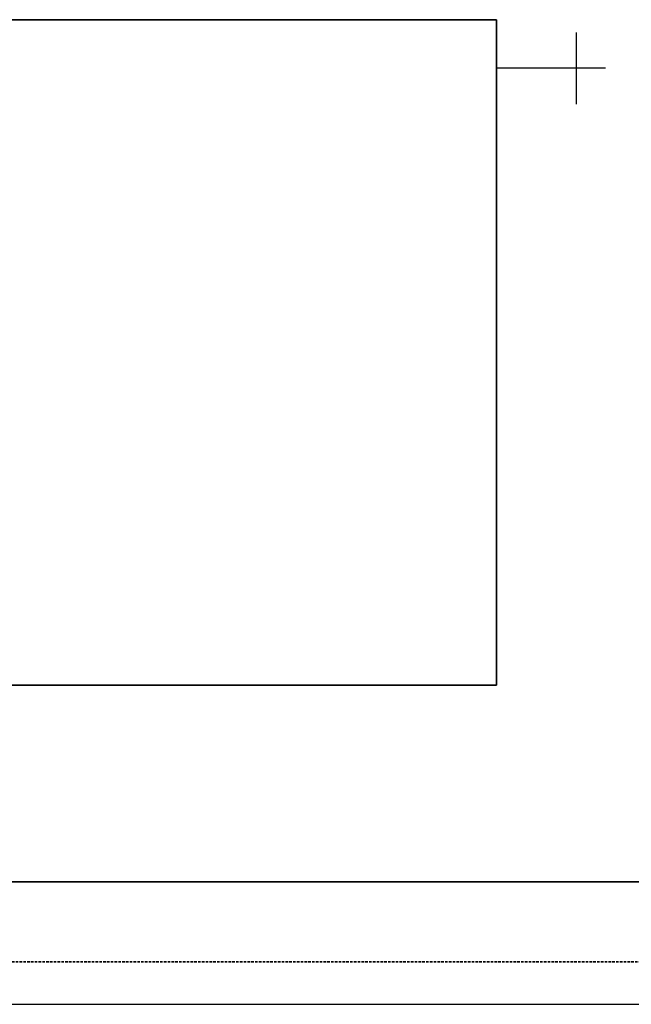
# Model space of a CAD drawing. Header units: millimetres. Extents: x -727 to 69715, y -15705 to 98123.
# Tile 196 of 256: x 45809 to 46269, y -15705 to -14965. Entities that reach past the tile are written whole.
import ezdxf

# ---------------------------------------------------------------- set-up
doc = ezdxf.new("R2010")
doc.units = ezdxf.units.MM
doc.linetypes.add('VERDECKT', pattern=[9.525, 6.35, -3.175])
for name, color, linetype, lineweight in [('UT_POTRUBI - PŘÍVOD', 1, 'Continuous', 35), ('UT_SCHÉMA_SYMBOLY', 7, 'Continuous', 25), ('UT_SCHÉMA_ZPÁTEČKA', 172, 'VERDECKT', 35), ('UT_ZAŘÍZENÍ - OT', 3, 'Continuous', 35)]:
    doc.layers.add(name, color=color, linetype=linetype, lineweight=lineweight)

msp = doc.modelspace()

# ---------------------------------------------------------------- linework, layer by layer
msp.add_line((-727.45, -15704.69), (68024.28, -15704.69))
at = {"layer": 'UT_POTRUBI - PŘÍVOD'}
msp.add_line((45603.09, -15612.78), (46662.05, -15612.78), dxfattribs=at)
at = {"layer": 'UT_SCHÉMA_SYMBOLY'}
for p, q in [((46227.76, -15028.4), (46227.76, -14974.4)), ((46249.52, -15001.4), (46167.64, -15001.4))]:
    msp.add_line(p, q, dxfattribs=at)
at = {"layer": 'UT_SCHÉMA_ZPÁTEČKA', "ltscale": 0.3}
msp.add_line((45534.61, -15672.7), (46662.05, -15672.7), dxfattribs=at)
at = {"layer": 'UT_ZAŘÍZENÍ - OT', "linetype": 'Continuous'}
for p, q in [((46167.64, -14964.86), (45467.64, -14964.86)), ((46167.64, -15464.86), (46167.64, -14964.86)), ((45467.64, -15464.86), (46167.64, -15464.86))]:
    msp.add_line(p, q, dxfattribs=at)

doc.saveas('drawing.dxf')
